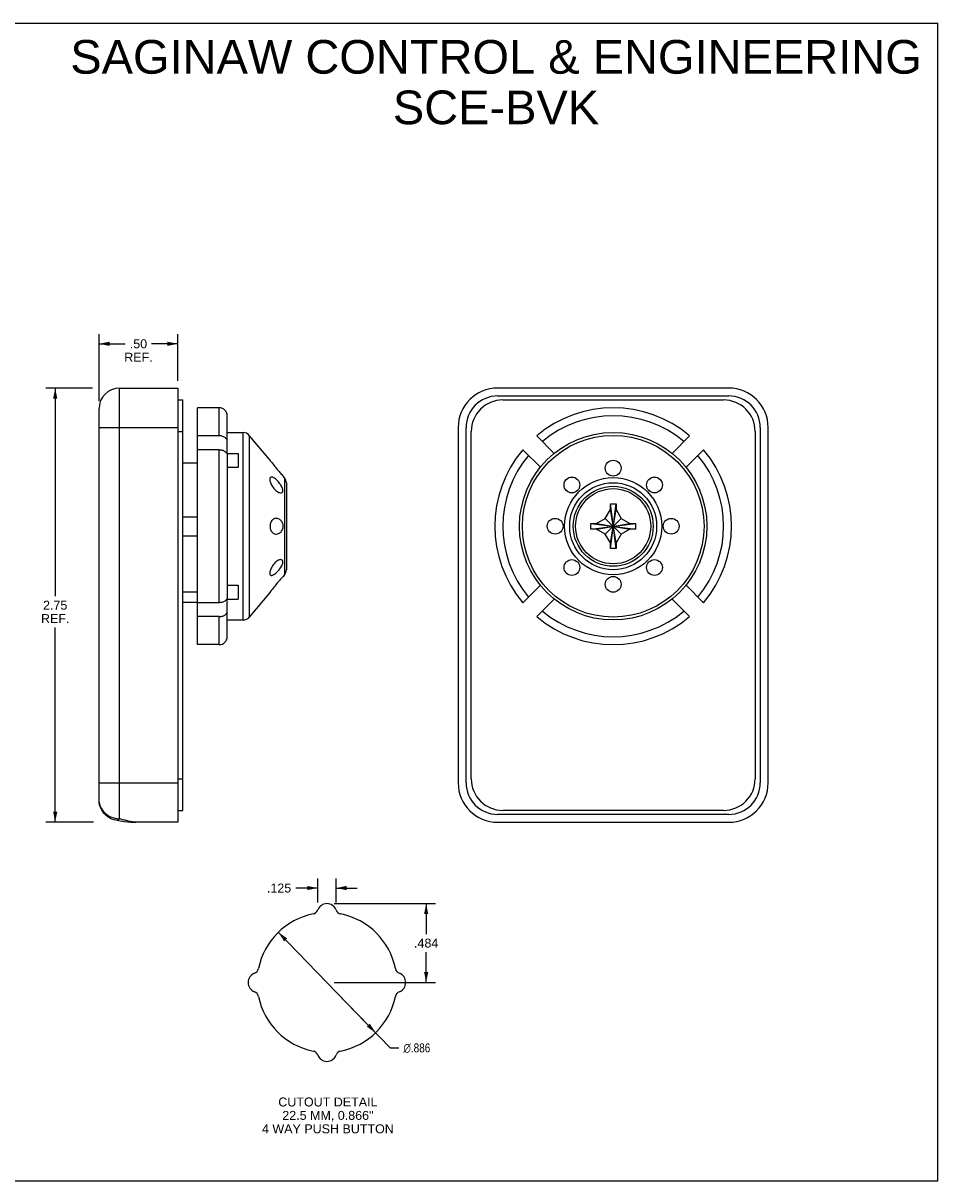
# Model space of a CAD drawing. Header units: inches. Extents: x 0 to 11.3, y 0 to 7.3.
# Tile 3 of 3: x 5.5 to 11.3, y 0 to 7.3. Entities that reach past the tile are written whole.
import ezdxf

# ---------------------------------------------------------------- set-up
doc = ezdxf.new("R2010")
doc.units = ezdxf.units.IN
doc.header["$LTSCALE"] = 0.623333
doc.header["$MEASUREMENT"] = 0
doc.layers.get('0').update_dxf_attribs({"linetype": 'CONTINUOUS'})
doc.layers.add('DIMENSIONS', color=7, linetype='CONTINUOUS')
doc.styles.get("Standard").update_dxf_attribs({"font": 'arial.ttf'})
doc.styles.add('TEXTSTYLE_1', font='gdt', dxfattribs={"width": 0.8})
doc.dimstyles.new('DIMSTYLE_1', dxfattribs={"dimtxt": 0.056667, "dimasz": 0.066667, "dimexe": 0.09, "dimexo": 0.07, "dimgap": 0.0425, "dimtad": 0, "dimtih": 1, "dimtoh": 1, "dimzin": 4, "dimdsep": 46, "dimtxsty": 'Standard', "dimblk": '_FILLED', "dimblk1": '_FILLED', "dimblk2": '_FILLED', "dimcen": 0.09, "dimadec": 3, "dimazin": 1, "dimtfac": 1, "dimtdec": 3, "dimtofl": 0, "dimtmove": 0, "dimatfit": 3, "dimldrblk": '_FILLED', "dimfxl": 0, "dimtolj": 1, "dimtzin": 4, "dimarcsym": 0})
doc.dimstyles.new('DIMSTYLE_2', dxfattribs={"dimtxt": 0.056667, "dimasz": 0.066667, "dimexe": 0.09, "dimexo": 0.07, "dimgap": 0.09, "dimtad": 0, "dimtih": 1, "dimtoh": 1, "dimdec": 3, "dimzin": 4, "dimdsep": 46, "dimtxsty": 'Standard', "dimblk": '_FILLED', "dimblk1": '_FILLED', "dimblk2": '_FILLED', "dimcen": 0.09, "dimadec": 3, "dimazin": 1, "dimtfac": 1, "dimtdec": 3, "dimtmove": 0, "dimatfit": 2, "dimldrblk": '_FILLED', "dimfxl": 0, "dimtolj": 1, "dimtzin": 4, "dimarcsym": 0})
doc.dimstyles.new('DIMSTYLE_3', dxfattribs={"dimtxt": 0.056667, "dimasz": 0.066667, "dimexe": 0.09, "dimexo": 0.07, "dimgap": 0.0425, "dimtad": 0, "dimtih": 1, "dimtoh": 1, "dimdec": 3, "dimzin": 4, "dimdsep": 46, "dimtxsty": 'Standard', "dimblk": '_FILLED', "dimblk1": '_FILLED', "dimblk2": '_FILLED', "dimcen": 0.09, "dimadec": 3, "dimazin": 1, "dimtfac": 1, "dimtdec": 3, "dimtofl": 0, "dimtmove": 0, "dimatfit": 3, "dimldrblk": '_FILLED', "dimfxl": 0, "dimtolj": 1, "dimtzin": 4, "dimarcsym": 0})

# ---------------------------------------------------------------- blocks, each defined once
blk = doc.blocks.new('_FILLED')
at = {"color": 0, "linetype": 'ByBlock'}
blk.add_solid([(0, 0), (-1, 0.2), (-1, -0.2)], dxfattribs=at)
blk = doc.blocks.new('*D2')
at = {"layer": 'DIMENSIONS', "color": 2, "linetype": 'Continuous'}
for p, q in [((5.9749, 5.0216), (5.6782, 5.0216)), ((5.7382, 5.0216), (5.7382, 3.7032)), ((5.7382, 2.2716), (5.7382, 3.5049)), ((5.9809, 2.2716), (5.6782, 2.2716))]:
    blk.add_line(p, q, dxfattribs=at)
at = {"layer": 'DIMENSIONS', "color": 2, "linetype": 'Continuous', "xscale": 0.0666666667, "yscale": 0.0666666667, "zscale": 0.0666666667}
for p, rotation in [((5.7382, 5.0216), 90), ((5.7382, 2.2716), 270)]:
    blk.add_blockref('_FILLED', p, dxfattribs=dict(at, rotation=rotation))
at = {"layer": 'DIMENSIONS', "color": 2, "linetype": 'Continuous', "insert": (5.7382, 3.6749), "char_height": 0.05667, "width": 0.179901, "attachment_point": 2, "line_spacing_factor": 0.9}
blk.add_mtext('2.75\\PREF.', dxfattribs=at)
blk = doc.blocks.new('*D4')
at = {"layer": 'DIMENSIONS', "color": 2, "linetype": 'Continuous'}
for p, q in [((7.1525, 1.5746), (7.4608, 1.2565)), ((7.7691, 0.9383), (7.4608, 1.2565)), ((7.4608, 1.2565), (7.8624, 0.8421)), ((7.8624, 0.8421), (7.9174, 0.8421))]:
    blk.add_line(p, q, dxfattribs=at)
at = {"layer": 'DIMENSIONS', "color": 2, "linetype": 'Continuous', "xscale": 0.0666666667, "yscale": 0.0666666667, "zscale": 0.0666666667}
for p, rotation in [((7.1525, 1.5746), 134.1045866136), ((7.7691, 0.9383), 314.1045866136)]:
    blk.add_blockref('_FILLED', p, dxfattribs=dict(at, rotation=rotation))
at = {"layer": 'DIMENSIONS', "color": 2, "linetype": 'Continuous', "insert": (7.9457, 0.8705), "char_height": 0.056667, "width": 0.229546, "attachment_point": 1, "line_spacing_factor": 0.9, "style": 'TEXTSTYLE_1'}
blk.add_mtext('{\\fgdt;n}\\fArial;.886', dxfattribs=at)
blk = doc.blocks.new('*D5')
at = {"layer": 'DIMENSIONS', "color": 2, "linetype": 'Continuous'}
for p, q in [((7.5075, 1.756), (8.0127, 1.756)), ((8.0127, 1.756), (8.1497, 1.756)), ((8.0897, 1.756), (8.0897, 1.5629)), ((8.0897, 1.2565), (8.0897, 1.4495)), ((7.5075, 1.2565), (8.0127, 1.2565)), ((8.0127, 1.2565), (8.1497, 1.2565))]:
    blk.add_line(p, q, dxfattribs=at)
at = {"layer": 'DIMENSIONS', "color": 2, "linetype": 'Continuous', "xscale": 0.0666666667, "yscale": 0.0666666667, "zscale": 0.0666666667}
for p, rotation in [((8.0897, 1.756), 90), ((8.0897, 1.2565), 270)]:
    blk.add_blockref('_FILLED', p, dxfattribs=dict(at, rotation=rotation))
at = {"layer": 'DIMENSIONS', "color": 2, "linetype": 'Continuous', "insert": (8.0897, 1.5345), "char_height": 0.05667, "width": 0.15399, "attachment_point": 2, "line_spacing_factor": 0.9}
blk.add_mtext('.484', dxfattribs=at)
blk = doc.blocks.new('*D6')
at = {"layer": 'DIMENSIONS', "color": 2, "linetype": 'Continuous'}
for p, q in [((7.4024, 1.8264), (7.4024, 1.9148)), ((7.5192, 1.8264), (7.5192, 1.9148)), ((7.4024, 1.8548), (7.2625, 1.8548)), ((7.5192, 1.8548), (7.6526, 1.8548)), ((7.4024, 1.7623), (7.4024, 1.8264)), ((7.5192, 1.7623), (7.5192, 1.8264))]:
    blk.add_line(p, q, dxfattribs=at)
at = {"layer": 'DIMENSIONS', "color": 2, "linetype": 'Continuous', "xscale": 0.0666666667, "yscale": 0.0666666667, "zscale": 0.0666666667}
blk.add_blockref('_FILLED', (7.4024, 1.8548), dxfattribs=at)
at = {"layer": 'DIMENSIONS', "color": 2, "linetype": 'Continuous', "xscale": 0.0666666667, "yscale": 0.0666666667, "zscale": 0.0666666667, "rotation": 180}
blk.add_blockref('_FILLED', (7.5192, 1.8548), dxfattribs=at)
at = {"layer": 'DIMENSIONS', "color": 2, "linetype": 'Continuous', "insert": (7.2342, 1.8831), "char_height": 0.05667, "width": 0.15399, "attachment_point": 3, "line_spacing_factor": 0.9}
blk.add_mtext('.125', dxfattribs=at)
blk = doc.blocks.new('*D7')
at = {"layer": 'DIMENSIONS', "color": 2, "linetype": 'Continuous'}
for p, q in [((6.016, 4.9382), (6.016, 5.3622)), ((6.516, 5.0682), (6.516, 5.3622)), ((6.016, 5.3022), (6.1827, 5.3022)), ((6.516, 5.3022), (6.3493, 5.3022))]:
    blk.add_line(p, q, dxfattribs=at)
at = {"layer": 'DIMENSIONS', "color": 2, "linetype": 'Continuous', "xscale": 0.0666666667, "yscale": 0.0666666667, "zscale": 0.0666666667, "rotation": 180}
blk.add_blockref('_FILLED', (6.016, 5.3022), dxfattribs=at)
at = {"layer": 'DIMENSIONS', "color": 2, "linetype": 'Continuous', "xscale": 0.0666666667, "yscale": 0.0666666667, "zscale": 0.0666666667}
blk.add_blockref('_FILLED', (6.516, 5.3022), dxfattribs=at)
at = {"layer": 'DIMENSIONS', "color": 2, "linetype": 'Continuous', "insert": (6.266, 5.3306), "char_height": 0.05667, "width": 0.179901, "attachment_point": 2, "line_spacing_factor": 0.9}
blk.add_mtext('.50\\PREF.', dxfattribs=at)

msp = doc.modelspace()

# ---------------------------------------------------------------- linework, layer by layer
at = {"color": 7, "linetype": 'Continuous'}
for p, q in [((0, 7.3333), (11.3333, 7.3333)), ((11.3333, 0), (11.3333, 7.3333)), ((6.146, 2.2942), (6.146, 5.0216)), ((6.146, 5.0216), (6.516, 5.0216)), ((6.516, 5.0216), (6.516, 2.2716)), ((10.0077, 5.0216), (8.5427, 5.0216)), ((6.516, 4.9466), (6.548, 4.9466)), ((6.548, 2.3466), (6.548, 4.9466)), ((8.5427, 4.9716), (10.0077, 4.9716)), ((8.5752, 4.9466), (9.9752, 4.9466)), ((6.016, 2.4124), (6.016, 4.8916)), ((6.641, 3.3966), (6.641, 4.8966)), ((6.7785, 4.8966), (6.641, 4.8966)), ((6.7785, 4.7193), (6.7785, 4.8966)), ((6.8285, 4.6083), (6.8285, 4.8466)), ((6.016, 4.7716), (6.516, 4.7716)), ((8.2927, 4.7716), (8.2927, 2.5216)), ((8.3427, 2.5216), (8.3427, 4.7716)), ((10.2077, 4.7716), (10.2077, 2.5216)), ((10.2577, 2.5216), (10.2577, 4.7716)), ((6.516, 4.7466), (6.548, 4.7466)), ((6.7785, 4.7193), (6.641, 4.7193)), ((6.8285, 4.7403), (6.9301, 4.7403)), ((6.9301, 3.5528), (6.9301, 4.7403)), ((6.9685, 4.7223), (6.9685, 3.5708)), ((7.1002, 4.5643), (6.9685, 4.7223)), ((8.3752, 2.5466), (8.3752, 4.7466)), ((8.9018, 4.6083), (8.7909, 4.7193)), ((9.7595, 4.7193), (9.6485, 4.6083)), ((10.1752, 4.7466), (10.1752, 2.5466)), ((6.7785, 4.6309), (6.641, 4.6309)), ((6.7785, 3.6623), (6.7785, 4.6309)), ((8.7025, 4.6309), (8.8135, 4.5199)), ((9.7369, 4.5199), (9.8478, 4.6309)), ((6.548, 4.5475), (6.641, 4.5475)), ((6.8285, 4.6083), (6.8972, 4.6083)), ((6.8285, 4.5954), (6.8285, 3.6978)), ((6.8972, 4.6083), (6.8972, 4.5199)), ((7.1002, 4.5643), (7.1009, 4.5633)), ((7.1111, 4.5496), (7.1189, 4.5395)), ((6.8285, 4.5199), (6.8972, 4.5199)), ((7.167, 4.4819), (7.1711, 4.4774)), ((7.1799, 4.468), (7.1831, 4.4647)), ((7.1828, 4.465), (7.1835, 4.4643)), ((7.1834, 4.4644), (7.1835, 4.4643)), ((7.1835, 4.4643), (7.1835, 4.4643)), ((7.1919, 4.4542), (7.1835, 4.4643)), ((7.1919, 4.4542), (7.1919, 3.8389)), ((7.2035, 4.4222), (7.2035, 3.8709)), ((9.2572, 4.2521), (9.2572, 4.2881)), ((9.2572, 4.0051), (9.2932, 4.2881)), ((9.2932, 4.0051), (9.2572, 4.2881)), ((9.2572, 4.2881), (9.2932, 4.2881)), ((9.2932, 4.2881), (9.2932, 4.2521)), ((6.548, 4.2066), (6.641, 4.2066)), ((9.1697, 4.1646), (9.2251, 4.1966)), ((9.2251, 4.1966), (9.2572, 4.2521)), ((9.2251, 4.0965), (9.3252, 4.1966)), ((9.2251, 4.1966), (9.3252, 4.0965)), ((9.2572, 4.0411), (9.2932, 4.2521)), ((9.2932, 4.0411), (9.2572, 4.2521)), ((9.2932, 4.2521), (9.3252, 4.1966)), ((9.3252, 4.1966), (9.3807, 4.1646)), ((9.1337, 4.1286), (9.1337, 4.1646)), ((9.1337, 4.1286), (9.4167, 4.1646)), ((9.1337, 4.1646), (9.1697, 4.1646)), ((9.1337, 4.1646), (9.4167, 4.1286)), ((9.1697, 4.1286), (9.1337, 4.1286)), ((9.1697, 4.1286), (9.3807, 4.1646)), ((9.1697, 4.1646), (9.3807, 4.1286)), ((9.2251, 4.0965), (9.1697, 4.1286)), ((9.3807, 4.1286), (9.3252, 4.0965)), ((9.3807, 4.1646), (9.4167, 4.1646)), ((9.4167, 4.1286), (9.3807, 4.1286)), ((9.4167, 4.1646), (9.4167, 4.1286)), ((6.548, 4.0866), (6.641, 4.0866)), ((9.2572, 4.0411), (9.2251, 4.0965)), ((9.2572, 4.0051), (9.2572, 4.0411)), ((9.3252, 4.0965), (9.2932, 4.0411)), ((9.2932, 4.0411), (9.2932, 4.0051)), ((9.2932, 4.0051), (9.2572, 4.0051)), ((7.1807, 3.8259), (7.1764, 3.8214)), ((7.1919, 3.8389), (7.1835, 3.8289)), ((6.8285, 3.7733), (6.8972, 3.7733)), ((6.8972, 3.7733), (6.8972, 3.6849)), ((7.1146, 3.7481), (7.1075, 3.7388)), ((8.8135, 3.7733), (8.7025, 3.6623)), ((9.8478, 3.6623), (9.7369, 3.7733)), ((6.548, 3.7309), (6.641, 3.7309)), ((6.8285, 3.6849), (6.8972, 3.6849)), ((6.8285, 3.4466), (6.8285, 3.6849)), ((7.1002, 3.7289), (6.9685, 3.5708)), ((7.1015, 3.7306), (7.1002, 3.7289)), ((7.1075, 3.7388), (7.1015, 3.7306)), ((8.7909, 3.5739), (8.9018, 3.6849)), ((9.6485, 3.6849), (9.7595, 3.5739)), ((6.548, 3.6666), (6.641, 3.6666)), ((6.7785, 3.6623), (6.641, 3.6623)), ((6.7785, 3.5739), (6.641, 3.5739)), ((6.7785, 3.3966), (6.7785, 3.5739)), ((6.8285, 3.5528), (6.9301, 3.5528)), ((6.7785, 3.3966), (6.641, 3.3966)), ((6.016, 2.5216), (6.516, 2.5216)), ((6.516, 2.5466), (6.548, 2.5466)), ((6.516, 2.3466), (6.548, 2.3466)), ((10.0077, 2.3216), (8.5427, 2.3216)), ((9.9752, 2.3466), (8.5752, 2.3466)), ((6.516, 2.2716), (6.2502, 2.2716)), ((8.5427, 2.2716), (10.0077, 2.2716)), ((0, 0), (11.3333, 0))]:
    msp.add_line(p, q, dxfattribs=at)
for points in [[(6.8285, 4.6838), (6.8282, 4.6877), (6.8272, 4.6916), (6.8257, 4.6954), (6.8235, 4.6992), (6.8208, 4.7027), (6.8175, 4.706), (6.8138, 4.7089), (6.8097, 4.7115), (6.8051, 4.7138), (6.8001, 4.7157), (6.7949, 4.7173), (6.7894, 4.7184), (6.784, 4.719), (6.7785, 4.7193)], [(6.7785, 4.6309), (6.784, 4.6307), (6.7894, 4.63), (6.7949, 4.6289), (6.8001, 4.6274), (6.8051, 4.6254), (6.8097, 4.6231), (6.8138, 4.6205), (6.8175, 4.6176), (6.8208, 4.6143), (6.8235, 4.6108), (6.8257, 4.6071), (6.8272, 4.6032), (6.8282, 4.5993), (6.8285, 4.5954)], [(7.1009, 4.5633), (7.1034, 4.5598), (7.1055, 4.5571), (7.1111, 4.5496)], [(7.1189, 4.5395), (7.1234, 4.5336), (7.1284, 4.5273), (7.1339, 4.5206), (7.1396, 4.5135), (7.1456, 4.5064), (7.1515, 4.4995), (7.1571, 4.493), (7.1623, 4.4872), (7.167, 4.4819)], [(7.1711, 4.4774), (7.1747, 4.4736), (7.1799, 4.468)], [(7.1092, 4.4582), (7.1084, 4.4582), (7.1052, 4.4575), (7.1026, 4.456), (7.1006, 4.4538), (7.0993, 4.4509), (7.0985, 4.4475), (7.0983, 4.4436)], [(7.0983, 4.4436), (7.0985, 4.4392), (7.0993, 4.4344), (7.1005, 4.4292), (7.1023, 4.4237), (7.1046, 4.4177), (7.1075, 4.4115), (7.1109, 4.4052), (7.1148, 4.3987), (7.1194, 4.3921), (7.1245, 4.3856), (7.1302, 4.3794), (7.1363, 4.3736), (7.1426, 4.3685), (7.1489, 4.3643), (7.155, 4.3613), (7.1606, 4.3593), (7.1655, 4.3583), (7.1678, 4.3582)], [(7.1816, 4.3728), (7.1813, 4.3769), (7.1805, 4.3813), (7.179, 4.3861), (7.177, 4.3913), (7.1744, 4.3969), (7.1712, 4.4028), (7.1674, 4.4088), (7.1631, 4.4151), (7.1581, 4.4216), (7.1526, 4.4282), (7.1465, 4.4347), (7.1403, 4.4408), (7.1339, 4.4462), (7.1277, 4.4508), (7.1221, 4.4542), (7.1169, 4.4566), (7.1123, 4.4579), (7.1092, 4.4582)], [(7.1678, 4.3582), (7.1698, 4.3583), (7.1735, 4.3591), (7.1765, 4.3608), (7.1788, 4.363), (7.1804, 4.3659), (7.1813, 4.3692), (7.1816, 4.3728)], [(7.1111, 4.1819), (7.1079, 4.1771), (7.1053, 4.1718), (7.1032, 4.1663), (7.1017, 4.1606), (7.1007, 4.1547), (7.1002, 4.1489), (7.1003, 4.143), (7.1008, 4.1373), (7.1018, 4.1317), (7.1034, 4.1263), (7.1054, 4.121), (7.1079, 4.116), (7.111, 4.1113), (7.1147, 4.1071), (7.1189, 4.1034), (7.1236, 4.1004), (7.1289, 4.0982), (7.1347, 4.0969), (7.139, 4.0966)], [(7.139, 4.1966), (7.1349, 4.1963), (7.1292, 4.1951), (7.1239, 4.1929), (7.119, 4.1899), (7.1148, 4.1862), (7.1111, 4.1819)], [(7.1698, 4.1112), (7.1736, 4.1159), (7.1767, 4.1208), (7.1793, 4.1259), (7.1812, 4.1311), (7.1825, 4.1364), (7.1833, 4.1416), (7.1835, 4.1468), (7.1832, 4.1519), (7.1825, 4.1569), (7.1812, 4.1619), (7.1795, 4.1667), (7.1772, 4.1715), (7.1744, 4.1761), (7.171, 4.1805), (7.1671, 4.1846), (7.1627, 4.1883), (7.1577, 4.1915), (7.1524, 4.194), (7.1467, 4.1957), (7.1408, 4.1965), (7.139, 4.1966)], [(7.139, 4.0966), (7.1408, 4.0966), (7.1471, 4.0975), (7.1534, 4.0996), (7.1594, 4.1026), (7.1648, 4.1066), (7.1698, 4.1112)], [(7.1371, 3.9203), (7.131, 3.9146), (7.1252, 3.9084), (7.1199, 3.9017), (7.1151, 3.8949), (7.111, 3.8882), (7.1075, 3.8816), (7.1045, 3.8753), (7.1022, 3.8693), (7.1004, 3.8637), (7.0992, 3.8585), (7.0985, 3.8538), (7.0983, 3.8496)], [(7.1678, 3.9349), (7.167, 3.9349), (7.163, 3.9345), (7.1586, 3.9333), (7.1537, 3.9313), (7.1484, 3.9285), (7.1429, 3.9248), (7.1371, 3.9203)], [(7.1371, 3.8496), (7.1437, 3.8555), (7.15, 3.862), (7.1559, 3.8689), (7.1614, 3.8758), (7.1662, 3.8825), (7.1704, 3.8891), (7.174, 3.8954), (7.1768, 3.9013), (7.179, 3.9068), (7.1805, 3.9118), (7.1813, 3.9163), (7.1816, 3.9203)], [(7.1816, 3.9203), (7.1814, 3.9235), (7.1807, 3.9263), (7.1797, 3.9288), (7.1781, 3.931), (7.1761, 3.9327), (7.1736, 3.934), (7.1706, 3.9348), (7.1678, 3.9349)], [(7.0983, 3.8496), (7.0985, 3.8457), (7.0993, 3.8424), (7.1005, 3.8396), (7.1023, 3.8374), (7.1046, 3.8359), (7.1075, 3.8351), (7.1092, 3.8349)], [(7.1092, 3.8349), (7.111, 3.835), (7.1151, 3.8359), (7.1198, 3.8378), (7.1251, 3.8407), (7.1309, 3.8446), (7.1371, 3.8496)], [(7.1764, 3.8214), (7.1733, 3.8181), (7.165, 3.8091)], [(7.1835, 3.8289), (7.1835, 3.8288), (7.1831, 3.8284), (7.1807, 3.8259)], [(7.165, 3.8091), (7.1598, 3.8032), (7.1541, 3.7967), (7.148, 3.7896), (7.1418, 3.7823), (7.1357, 3.7748), (7.1297, 3.7674), (7.1241, 3.7604), (7.1191, 3.7539), (7.1146, 3.7481)], [(6.8285, 3.6978), (6.8282, 3.6938), (6.8272, 3.69), (6.8257, 3.6861), (6.8235, 3.6823), (6.8208, 3.6788), (6.8175, 3.6756), (6.8138, 3.6727), (6.8097, 3.67), (6.8051, 3.6677), (6.8001, 3.6658), (6.7949, 3.6643), (6.7894, 3.6631), (6.784, 3.6625), (6.7785, 3.6623)], [(6.7785, 3.5739), (6.784, 3.5741), (6.7894, 3.5748), (6.7949, 3.5759), (6.8001, 3.5774), (6.8051, 3.5793), (6.8097, 3.5817), (6.8138, 3.5843), (6.8175, 3.5872), (6.8208, 3.5904), (6.8235, 3.594), (6.8257, 3.5977), (6.8272, 3.6016), (6.8282, 3.6054), (6.8285, 3.6094)], [(6.1272, 2.2838), (6.1121, 2.2869), (6.0976, 2.2918), (6.0838, 2.2983), (6.0708, 2.3063), (6.0589, 2.3159), (6.0481, 2.3268), (6.0387, 2.339), (6.0307, 2.3523), (6.0244, 2.3665), (6.0197, 2.3814), (6.0169, 2.3968), (6.016, 2.4124)], [(6.0168, 2.3992), (6.0192, 2.3861), (6.0233, 2.3733), (6.0289, 2.3611), (6.0359, 2.3495), (6.0444, 2.3386), (6.0541, 2.3288), (6.065, 2.3199), (6.0769, 2.3123), (6.0896, 2.3058), (6.1031, 2.3008), (6.1171, 2.2971), (6.1315, 2.2949), (6.146, 2.2942)], [(6.1272, 2.2838), (6.1288, 2.2837), (6.133, 2.2843), (6.1372, 2.2863), (6.1416, 2.2896), (6.146, 2.2942)], [(6.1272, 2.2838), (6.1505, 2.2805), (6.176, 2.2771), (6.1984, 2.2746), (6.2189, 2.2728), (6.2385, 2.2718), (6.2502, 2.2716)], [(6.2502, 2.2716), (6.2447, 2.2717), (6.239, 2.2721), (6.233, 2.2727), (6.2268, 2.2736), (6.2205, 2.2746), (6.2141, 2.2759), (6.2076, 2.2772), (6.2011, 2.2788), (6.1945, 2.2804), (6.1879, 2.2821), (6.1813, 2.2839), (6.1746, 2.2857), (6.1677, 2.2877), (6.1607, 2.2897), (6.1535, 2.2919), (6.146, 2.2942)]]:
    msp.add_lwpolyline(points, dxfattribs=at)
for centre, radius in [((9.2752, 4.1466), 0.5938), ((9.2752, 4.1466), 0.5758), ((9.2752, 4.5143), 0.05), ((9.0135, 4.4082), 0.05), ((9.2752, 4.1466), 0.3077), ((9.2752, 4.1466), 0.2756), ((9.2752, 4.1466), 0.2535), ((9.5368, 4.4082), 0.05), ((9.2752, 4.1466), 0.238), ((8.9075, 4.1466), 0.05), ((9.6429, 4.1466), 0.05), ((9.0135, 3.8849), 0.05), ((9.5368, 3.8849), 0.05), ((9.2752, 3.7789), 0.05)]:
    msp.add_circle(centre, radius, dxfattribs=at)
for centre, radius, start, end in [((6.146, 4.8916), 0.13, 90, 180), ((8.5427, 4.7716), 0.25, 90, 180), ((10.0077, 4.7716), 0.25, 0, 90), ((8.5427, 4.7716), 0.2, 90, 180), ((8.5752, 4.7466), 0.2, 90, 180), ((9.9752, 4.7466), 0.2, 0, 90), ((10.0077, 4.7716), 0.2, 0, 90), ((6.7785, 4.8466), 0.05, 0, 90), ((9.2752, 4.1466), 0.75, 49.78019, 130.21981), ((9.2752, 4.1466), 0.7, 50.12252, 129.87748), ((6.9301, 4.6903), 0.05, 39.80557, 90), ((9.2752, 4.1466), 0.75, 139.78019, 220.21981), ((9.2752, 4.1466), 0.75, 319.78019, 40.21981), ((9.2752, 4.1466), 0.7, 140.12252, 219.87748), ((9.2752, 4.1466), 0.7, 320.12252, 39.87748), ((7.1535, 4.4222), 0.05, 0, 39.80557), ((7.1535, 3.8709), 0.05, 320.19443, 360), ((9.2752, 4.1466), 0.7, 230.12252, 309.87748), ((6.9301, 3.6028), 0.05, 270, 320.19443), ((9.2752, 4.1466), 0.75, 229.78019, 310.21981), ((6.7785, 3.4466), 0.05, 270, 360), ((8.5427, 2.5216), 0.25, 180, 270), ((8.5427, 2.5216), 0.2, 180, 270), ((8.5752, 2.5466), 0.2, 180, 270), ((9.9752, 2.5466), 0.2, 270, 360), ((10.0077, 2.5216), 0.25, 270, 360), ((10.0077, 2.5216), 0.2, 270, 360), ((7.4608, 1.2565), 0.443, 101.44242, 168.55758), ((7.365, 1.7299), 0.04, 281.44242, 339.19898), ((7.4608, 1.6935), 0.0625, 20.80102, 159.19898), ((7.5566, 1.7299), 0.04, 200.80102, 258.55758), ((7.4608, 1.2565), 0.443, 11.44242, 78.55758), ((6.9874, 1.3523), 0.04, 290.80102, 348.55758), ((7.9342, 1.3523), 0.04, 191.44242, 249.19898), ((7.0238, 1.2565), 0.0625, 110.80102, 249.19898), ((7.8978, 1.2565), 0.0625, 290.80102, 69.19898), ((6.9874, 1.1606), 0.04, 11.44242, 69.19898), ((7.9342, 1.1606), 0.04, 110.80102, 168.55758), ((7.4608, 1.2565), 0.443, 191.44242, 258.55758), ((7.4608, 1.2565), 0.443, 281.44242, 348.55758), ((7.365, 0.7831), 0.04, 20.80102, 78.55758), ((7.5566, 0.7831), 0.04, 101.44242, 159.19898), ((7.4608, 0.8195), 0.0625, 200.80102, 339.19898)]:
    msp.add_arc(centre, radius, start, end, dxfattribs=at)

# ---------------------------------------------------------------- texts
at = {"layer": 'DIMENSIONS', "color": 2, "linetype": 'Continuous', "attachment_point": 2, "line_spacing_factor": 0.9}
for s, insert, char_height, width in [('SAGINAW CONTROL & ENGINEERING\\PSCE-BVK', (8.5326, 7.2265), 0.213333, 5.388055), ('CUTOUT DETAIL\\P22.5 MM, 0.866"\\P4 WAY PUSH BUTTON', (7.4668, 0.5279), 0.056667, 0.83399)]:
    msp.add_mtext(s, dxfattribs=dict(at, insert=insert, char_height=char_height, width=width))

# ---------------------------------------------------------------- dimensions: what is measured, and where the dimension line sits
at = {"layer": 'DIMENSIONS', "color": 2, "linetype": 'Continuous'}
for base, p1, p2, text, dimstyle, picture, middle in [((6.516, 5.3022), (6.016, 4.8682), (6.516, 4.9982), '<>\\PREF.', 'DIMSTYLE_1', '*D7', (6.266, 5.2597)), ((7.5192, 1.8548), (7.4024, 1.6923), (7.5192, 1.6923), '.125', 'DIMSTYLE_3', '*D6', (7.159, 1.8545))]:
    dim = msp.add_linear_dim(base=base, p1=p1, p2=p2, text=text, dimstyle=dimstyle, dxfattribs=at)
    dim.commit()
    dim.dimension.update_dxf_attribs({"geometry": picture, "text_midpoint": middle, "dimtype": 160})
for base, p1, p2, text, dimstyle, picture, middle in [((5.7382, 2.2716), (6.0449, 5.0216), (6.0509, 2.2716), '<>\\PREF.', 'DIMSTYLE_1', '*D2', (5.7382, 3.6041)), ((8.0897, 1.2565), (7.4375, 1.756), (7.4375, 1.2565), '.484', 'DIMSTYLE_3', '*D5', (8.0913, 1.5059))]:
    dim = msp.add_linear_dim(base=base, p1=p1, p2=p2, angle=270, text=text, dimstyle=dimstyle, dxfattribs=at)
    dim.commit()
    dim.dimension.update_dxf_attribs({"geometry": picture, "text_midpoint": middle, "dimtype": 160})
dim = msp.add_diameter_dim_2p(p1=(7.7691, 0.9383), p2=(7.1525, 1.5746), text='%%c<>', dimstyle='DIMSTYLE_2', override={"dimpost": '<>'}, dxfattribs=at)
dim.commit()
dim.dimension.update_dxf_attribs({"geometry": '*D4', "text_midpoint": (8.0605, 0.8421), "dimtype": 163})

doc.saveas('drawing.dxf')
